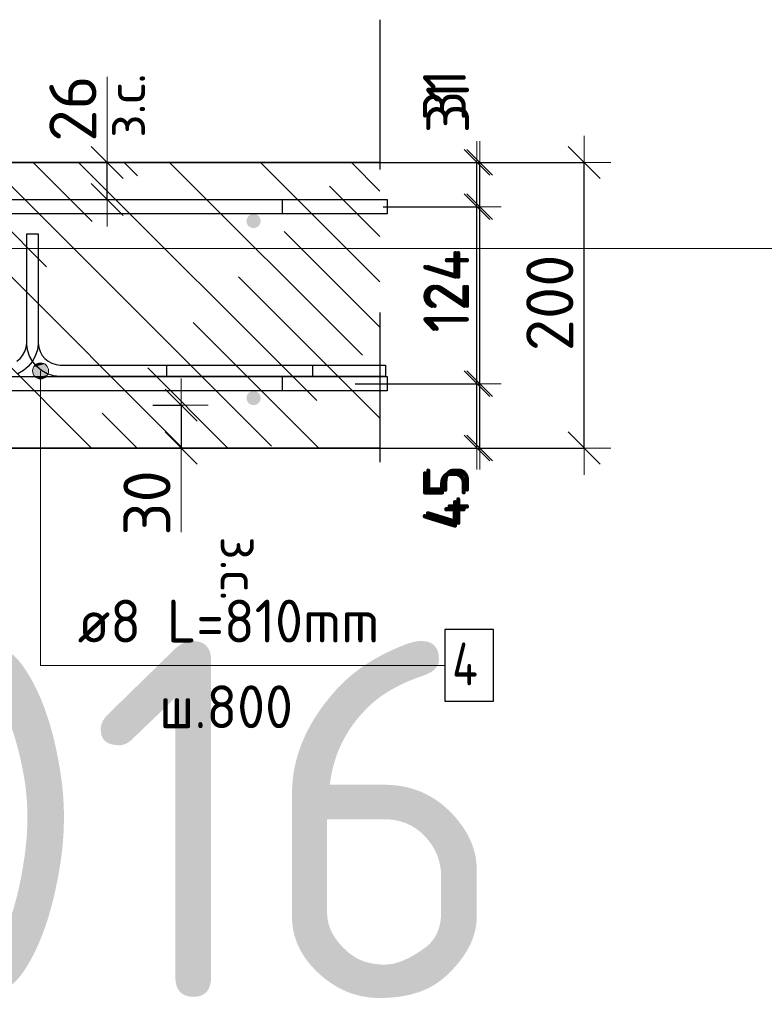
# Model space of a CAD drawing. Header units: metres. Extents: x -38 to 97, y -15 to 21.
# Tile 113 of 132: x 72.504 to 73.025, y 7.942 to 8.632. Entities that reach past the tile are written whole.
import ezdxf

# ---------------------------------------------------------------- set-up
doc = ezdxf.new("R2010")
doc.units = ezdxf.units.M
doc.header["$PDMODE"] = 65
doc.linetypes.add('______4', pattern=[0.135, 0.105, -0.03])
for name, color, linetype, lineweight in [('XR$3$Арм. стержнями верхней зоны', 180, 'Continuous', 35), ('XR$3$Арм. стержнями нижней зоны', 180, 'Continuous', 35), ('XR$3$Арм.стержн. Арматура края', 96, 'Continuous', 35), ('XR$3$Размерная линия (1)', 7, 'Continuous', 13), ('XR$3$Размерная линия_ общее', 7, 'Continuous', 13), ('XR$5$Арм. стержнями верхней зоны', 180, 'Continuous', 35), ('XR$5$Арм. стержнями нижней зоны', 180, 'Continuous', 35), ('XR$5$Арм.стержн. Арматура края', 96, 'Continuous', 35), ('XR$5$Размерная линия (1)', 7, 'Continuous', 13), ('XR$5$Размерная линия_ общее', 7, 'Continuous', 13)]:
    doc.layers.add(name, color=color, linetype=linetype, lineweight=lineweight)
doc.layers.add('XR$3$Арм.стержн. Фиксатор', color=7, linetype='Continuous', lineweight=35, true_color=0x501e0f)
doc.layers.add('XR$5$Арм.стержн. Фиксатор', color=7, linetype='Continuous', lineweight=35, true_color=0x501e0f)
doc.styles.add('ISOCPEUR', font='txt')
doc.dimstyles.new('DIMSTYLE_11', dxfattribs={"dimtxt": 0.033, "dimasz": 0.0375, "dimexe": 0, "dimexo": 0, "dimgap": 0.0165, "dimtad": 2, "dimdec": 0, "dimlfac": 1000, "dimrnd": 1, "dimzin": 12, "dimdsep": 46, "dimtxsty": 'ISOCPEUR', "dimblk1": 'ALL_ML_STRICH', "dimblk2": 'ALL_ML_STRICH', "dimsah": 1, "dimcen": 0, "dimclrd": 7, "dimclre": 256, "dimclrt": 7, "dimadec": 0, "dimazin": 0, "dimtfac": 1, "dimtdec": 0, "dimtix": 1, "dimtmove": 2, "dimatfit": 3, "dimfxl": 0, "dimtvp": 1.2, "dimtzin": 0, "dimlwd": 0, "dimlwe": -3, "dimarcsym": 0})
doc.dimstyles.new('DIMSTYLE_12', dxfattribs={"dimtxt": 0.03, "dimasz": 0.03, "dimexe": 0, "dimexo": 0, "dimgap": 0.015, "dimtad": 2, "dimdec": 0, "dimlfac": 1000, "dimrnd": 1, "dimzin": 12, "dimdsep": 46, "dimtxsty": 'ISOCPEUR', "dimblk1": 'ALL_ML_STRICH', "dimblk2": 'ALL_ML_STRICH', "dimsah": 1, "dimcen": 0, "dimclrd": 7, "dimclre": 256, "dimclrt": 7, "dimadec": 0, "dimazin": 0, "dimtfac": 1, "dimtdec": 0, "dimtix": 1, "dimtmove": 2, "dimatfit": 3, "dimfxl": 0, "dimtzin": 0, "dimlwd": 0, "dimlwe": -3, "dimarcsym": 0})
doc.dimstyles.new('DIMSTYLE_14', dxfattribs={"dimtxt": 0.03, "dimasz": 0.03, "dimexe": 0, "dimexo": 0, "dimgap": 0.015, "dimtad": 2, "dimdec": 0, "dimlfac": 1000, "dimrnd": 1, "dimzin": 12, "dimdsep": 46, "dimtxsty": 'ISOCPEUR', "dimblk1": 'ALL_ML_STRICH', "dimblk2": 'ALL_ML_STRICH', "dimsah": 1, "dimcen": 0, "dimclrd": 7, "dimclre": 256, "dimclrt": 7, "dimadec": 0, "dimazin": 0, "dimtfac": 1, "dimtdec": 0, "dimtix": 1, "dimtmove": 2, "dimatfit": 3, "dimfxl": 0, "dimtvp": 1.2, "dimtzin": 0, "dimlwd": 0, "dimlwe": -3, "dimarcsym": 0})
doc.dimstyles.new('DIMSTYLE_8', dxfattribs={"dimtxt": 0.033, "dimasz": 0.0375, "dimexe": 0, "dimexo": 0, "dimgap": 0.0165, "dimtad": 2, "dimdec": 0, "dimlfac": 1000, "dimrnd": 1, "dimzin": 12, "dimdsep": 46, "dimtxsty": 'ISOCPEUR', "dimblk1": 'ALL_ML_STRICH', "dimblk2": 'ALL_ML_STRICH', "dimsah": 1, "dimcen": 0, "dimclrd": 7, "dimclre": 256, "dimclrt": 7, "dimadec": 0, "dimazin": 0, "dimtfac": 1, "dimtdec": 0, "dimtix": 1, "dimtmove": 2, "dimatfit": 3, "dimfxl": 0, "dimtzin": 0, "dimlwd": 0, "dimlwe": -3, "dimarcsym": 0})
pattern_1 = [(135, (0, 0), (-0.031819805, -0.031819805), [0.4, -0.05, 0, -0.05]), (135, (-0.01591, -0.01591), (-0.031819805, -0.031819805), [0.8, -0.1, 0.1, -0.1])]

# ---------------------------------------------------------------- blocks, each defined once
blk = doc.blocks.new('ALL_ML_STRICH')
at = {"color": 0, "linetype": 'ByBlock', "lineweight": -2}
for p, q in [((0, -0.5), (0, 0.5)), ((-0.3, -0.3), (0.3, 0.3)), ((-1, 0), (0.5, 0))]:
    blk.add_line(p, q, dxfattribs=at)
blk = doc.blocks.new('*D137')
at = {"layer": 'DEFPOINTS', "color": 7, "linetype": 'Continuous', "lineweight": 13, "transparency": 33554687}
for p in [(72.7273, 8.53188), (72.7273, 8.33188), (72.89884, 8.33188)]:
    blk.add_point(p, dxfattribs=at)
at = {"layer": 'XR$3$Размерная линия_ общее', "color": 253, "linetype": 'Continuous', "lineweight": -2, "true_color": 0xa0a0a0, "transparency": 33554687}
for p, q in [((72.7473, 8.53188), (72.89884, 8.53188)), ((72.7473, 8.33188), (72.89884, 8.33188))]:
    blk.add_line(p, q, dxfattribs=at)
at = {"layer": 'XR$3$Размерная линия_ общее', "color": 7, "linetype": 'Continuous', "lineweight": -2, "transparency": 33554687}
blk.add_line((72.89884, 8.33188), (72.89884, 8.53188), dxfattribs=at)
at = {"layer": 'XR$3$Размерная линия_ общее', "color": 7, "linetype": 'Continuous', "lineweight": 13, "transparency": 33554687, "xscale": 0.0375, "yscale": 0.0375, "zscale": 0.0375}
for p, rotation in [((72.89884, 8.53188), 90), ((72.89884, 8.33188), 270)]:
    blk.add_blockref('ALL_ML_STRICH', p, dxfattribs=dict(at, rotation=rotation))
at = {"layer": 'XR$3$Размерная линия_ общее', "color": 7, "linetype": 'Continuous', "lineweight": 13, "transparency": 33554687, "insert": (72.87484, 8.43353), "char_height": 0.033, "width": 0.099, "attachment_point": 5, "rotation": 90, "style": 'ISOCPEUR'}
blk.add_mtext('\\A1;{200}', dxfattribs=at)
blk = doc.blocks.new('*D138')
at = {"layer": 'DEFPOINTS', "color": 7, "linetype": 'Continuous', "lineweight": 13, "transparency": 33554687}
for p in [(72.5769, 8.36188), (72.61689, 8.36188), (72.5769, 8.33188)]:
    blk.add_point(p, dxfattribs=at)
at = {"layer": 'XR$3$Размерная линия_ общее', "color": 253, "linetype": 'Continuous', "lineweight": -2, "true_color": 0xa0a0a0, "transparency": 33554687}
for p, q in [((72.5969, 8.36188), (72.61689, 8.36188)), ((72.5969, 8.33188), (72.61689, 8.33188))]:
    blk.add_line(p, q, dxfattribs=at)
at = {"layer": 'XR$3$Размерная линия_ общее', "color": 7, "linetype": 'Continuous', "lineweight": -2, "transparency": 33554687}
blk.add_line((72.61689, 8.36188), (72.61689, 8.33188), dxfattribs=at)
at = {"layer": 'XR$3$Размерная линия_ общее', "color": 7, "linetype": 'Continuous', "lineweight": 13, "transparency": 33554687, "xscale": 0.0375, "yscale": 0.0375, "zscale": 0.0375}
for p, rotation in [((72.61689, 8.36188), 90), ((72.61689, 8.33188), 270)]:
    blk.add_blockref('ALL_ML_STRICH', p, dxfattribs=dict(at, rotation=rotation))
at = {"layer": 'XR$3$Размерная линия_ общее', "color": 7, "linetype": 'Continuous', "lineweight": 13, "transparency": 33554687, "insert": (72.59289, 8.29345), "char_height": 0.033, "width": 0.066, "attachment_point": 5, "rotation": 90, "style": 'ISOCPEUR'}
blk.add_mtext('\\A1;{30}', dxfattribs=at)
at = {"layer": 'XR$3$Размерная линия_ общее', "color": 7, "linetype": 'Continuous', "lineweight": 13, "transparency": 33554687, "insert": (72.67143, 8.26997), "char_height": 0.027, "width": 0.00135, "attachment_point": 1, "rotation": 270, "line_spacing_factor": 0.60241, "style": 'ISOCPEUR'}
blk.add_mtext('з.с.', dxfattribs=at)
blk = doc.blocks.new('*D141')
at = {"layer": 'DEFPOINTS', "color": 7, "linetype": 'Continuous', "lineweight": 13, "transparency": 33554687}
for p in [(72.52503, 8.53188), (72.52503, 8.50588), (72.56502, 8.50588)]:
    blk.add_point(p, dxfattribs=at)
at = {"layer": 'XR$3$Размерная линия_ общее', "color": 253, "linetype": 'Continuous', "lineweight": -2, "true_color": 0xa0a0a0, "transparency": 33554687}
for p, q in [((72.54503, 8.53188), (72.56502, 8.53188)), ((72.54503, 8.50588), (72.56502, 8.50588))]:
    blk.add_line(p, q, dxfattribs=at)
at = {"layer": 'XR$3$Размерная линия_ общее', "color": 7, "linetype": 'Continuous', "lineweight": -2, "transparency": 33554687}
blk.add_line((72.56502, 8.50588), (72.56502, 8.53188), dxfattribs=at)
at = {"layer": 'XR$3$Размерная линия_ общее', "color": 7, "linetype": 'Continuous', "lineweight": 13, "transparency": 33554687, "xscale": 0.0375, "yscale": 0.0375, "zscale": 0.0375}
for p, rotation in [((72.56502, 8.53188), 90), ((72.56502, 8.50588), 270)]:
    blk.add_blockref('ALL_ML_STRICH', p, dxfattribs=dict(at, rotation=rotation))
at = {"layer": 'XR$3$Размерная линия_ общее', "color": 7, "linetype": 'Continuous', "lineweight": 13, "transparency": 33554687, "insert": (72.56456, 8.54924), "char_height": 0.027, "width": 0.00135, "attachment_point": 1, "rotation": 90, "line_spacing_factor": 0.60241, "style": 'ISOCPEUR'}
blk.add_mtext('з.с.', dxfattribs=at)
at = {"layer": 'XR$3$Размерная линия_ общее', "color": 7, "linetype": 'Continuous', "lineweight": 13, "transparency": 33554687, "insert": (72.54102, 8.5696), "char_height": 0.033, "width": 0.066, "attachment_point": 5, "rotation": 90, "style": 'ISOCPEUR'}
blk.add_mtext('\\A1;{26}', dxfattribs=at)
blk = doc.blocks.new('*D198')
at = {"layer": 'DEFPOINTS', "color": 7, "linetype": 'Continuous', "lineweight": 13, "transparency": 33554687}
for p in [(72.73118, 8.37688), (72.74403, 8.33188), (72.82384, 8.33188)]:
    blk.add_point(p, dxfattribs=at)
at = {"layer": 'XR$3$Размерная линия (1)', "color": 9, "linetype": 'Continuous', "lineweight": -2, "true_color": 0xc7c7c7, "transparency": 33554687}
for p, q in [((72.75118, 8.37688), (72.82384, 8.37688)), ((72.76403, 8.33188), (72.82384, 8.33188))]:
    blk.add_line(p, q, dxfattribs=at)
at = {"layer": 'XR$3$Размерная линия (1)', "color": 7, "linetype": 'Continuous', "lineweight": -2, "transparency": 33554687}
blk.add_line((72.82384, 8.33188), (72.82384, 8.37688), dxfattribs=at)
at = {"layer": 'XR$3$Размерная линия (1)', "color": 7, "linetype": 'Continuous', "lineweight": 13, "transparency": 33554687, "xscale": 0.03, "yscale": 0.03, "zscale": 0.03}
for p, rotation in [((72.82384, 8.37688), 90), ((72.82384, 8.33188), 270)]:
    blk.add_blockref('ALL_ML_STRICH', p, dxfattribs=dict(at, rotation=rotation))
at = {"layer": 'XR$3$Размерная линия (1)', "color": 7, "linetype": 'Continuous', "lineweight": 13, "transparency": 33554687, "insert": (72.80098, 8.29614), "char_height": 0.03, "width": 0.06, "attachment_point": 5, "rotation": 90, "style": 'ISOCPEUR'}
blk.add_mtext('\\A1;{45}', dxfattribs=at)
blk = doc.blocks.new('*D199')
at = {"layer": 'DEFPOINTS', "color": 7, "linetype": 'Continuous', "lineweight": 13, "transparency": 33554687}
for p in [(72.73821, 8.50088), (72.73118, 8.37688), (72.82384, 8.37688)]:
    blk.add_point(p, dxfattribs=at)
at = {"layer": 'XR$3$Размерная линия (1)', "color": 9, "linetype": 'Continuous', "lineweight": -2, "true_color": 0xc7c7c7, "transparency": 33554687}
for p, q in [((72.75821, 8.50088), (72.82384, 8.50088)), ((72.75118, 8.37688), (72.82384, 8.37688))]:
    blk.add_line(p, q, dxfattribs=at)
at = {"layer": 'XR$3$Размерная линия (1)', "color": 7, "linetype": 'Continuous', "lineweight": -2, "transparency": 33554687}
blk.add_line((72.82384, 8.37688), (72.82384, 8.50088), dxfattribs=at)
at = {"layer": 'XR$3$Размерная линия (1)', "color": 7, "linetype": 'Continuous', "lineweight": 13, "transparency": 33554687, "xscale": 0.03, "yscale": 0.03, "zscale": 0.03}
for p, rotation in [((72.82384, 8.50088), 90), ((72.82384, 8.37688), 270)]:
    blk.add_blockref('ALL_ML_STRICH', p, dxfattribs=dict(at, rotation=rotation))
at = {"layer": 'XR$3$Размерная линия (1)', "color": 7, "linetype": 'Continuous', "lineweight": 13, "transparency": 33554687, "insert": (72.80134, 8.44188), "char_height": 0.03, "width": 0.09, "attachment_point": 5, "rotation": 90, "style": 'ISOCPEUR'}
blk.add_mtext('\\A1;{124}', dxfattribs=at)
blk = doc.blocks.new('*D200')
at = {"layer": 'DEFPOINTS', "color": 7, "linetype": 'Continuous', "lineweight": 13, "transparency": 33554687}
for p in [(72.72034, 8.53188), (72.73821, 8.50088), (72.82384, 8.50088)]:
    blk.add_point(p, dxfattribs=at)
at = {"layer": 'XR$3$Размерная линия (1)', "color": 9, "linetype": 'Continuous', "lineweight": -2, "true_color": 0xc7c7c7, "transparency": 33554687}
for p, q in [((72.74034, 8.53188), (72.82384, 8.53188)), ((72.75821, 8.50088), (72.82384, 8.50088))]:
    blk.add_line(p, q, dxfattribs=at)
at = {"layer": 'XR$3$Размерная линия (1)', "color": 7, "linetype": 'Continuous', "lineweight": -2, "transparency": 33554687}
blk.add_line((72.82384, 8.50088), (72.82384, 8.53188), dxfattribs=at)
at = {"layer": 'XR$3$Размерная линия (1)', "color": 7, "linetype": 'Continuous', "lineweight": 13, "transparency": 33554687, "xscale": 0.03, "yscale": 0.03, "zscale": 0.03}
for p, rotation in [((72.82384, 8.53188), 90), ((72.82384, 8.50088), 270)]:
    blk.add_blockref('ALL_ML_STRICH', p, dxfattribs=dict(at, rotation=rotation))
at = {"layer": 'XR$3$Размерная линия (1)', "color": 7, "linetype": 'Continuous', "lineweight": 13, "transparency": 33554687, "insert": (72.8011, 8.57917), "char_height": 0.03, "width": 0.06, "attachment_point": 5, "rotation": 90, "style": 'ISOCPEUR'}
blk.add_mtext('\\A1;{31}', dxfattribs=at)
blk = doc.blocks.new('*D739')
at = {"layer": 'DEFPOINTS', "color": 7, "linetype": 'Continuous', "lineweight": 13, "transparency": 33554687}
for p in [(72.7273, 8.53188), (72.7273, 8.33188), (72.89884, 8.33188)]:
    blk.add_point(p, dxfattribs=at)
at = {"layer": 'XR$5$Размерная линия_ общее', "color": 253, "linetype": 'Continuous', "lineweight": -2, "true_color": 0xa0a0a0, "transparency": 33554687}
for p, q in [((72.7473, 8.53188), (72.89884, 8.53188)), ((72.7473, 8.33188), (72.89884, 8.33188))]:
    blk.add_line(p, q, dxfattribs=at)
at = {"layer": 'XR$5$Размерная линия_ общее', "color": 7, "linetype": 'Continuous', "lineweight": -2, "transparency": 33554687}
blk.add_line((72.89884, 8.33188), (72.89884, 8.53188), dxfattribs=at)
at = {"layer": 'XR$5$Размерная линия_ общее', "color": 7, "linetype": 'Continuous', "lineweight": 13, "transparency": 33554687, "xscale": 0.0375, "yscale": 0.0375, "zscale": 0.0375}
for p, rotation in [((72.89884, 8.53188), 90), ((72.89884, 8.33188), 270)]:
    blk.add_blockref('ALL_ML_STRICH', p, dxfattribs=dict(at, rotation=rotation))
at = {"layer": 'XR$5$Размерная линия_ общее', "color": 7, "linetype": 'Continuous', "lineweight": 13, "transparency": 33554687, "insert": (72.87484, 8.43353), "char_height": 0.033, "width": 0.099, "attachment_point": 5, "rotation": 90, "style": 'ISOCPEUR'}
blk.add_mtext('\\A1;{200}', dxfattribs=at)
blk = doc.blocks.new('*D740')
at = {"layer": 'DEFPOINTS', "color": 7, "linetype": 'Continuous', "lineweight": 13, "transparency": 33554687}
for p in [(72.5769, 8.36188), (72.61689, 8.36188), (72.5769, 8.33188)]:
    blk.add_point(p, dxfattribs=at)
at = {"layer": 'XR$5$Размерная линия_ общее', "color": 253, "linetype": 'Continuous', "lineweight": -2, "true_color": 0xa0a0a0, "transparency": 33554687}
for p, q in [((72.5969, 8.36188), (72.61689, 8.36188)), ((72.5969, 8.33188), (72.61689, 8.33188))]:
    blk.add_line(p, q, dxfattribs=at)
at = {"layer": 'XR$5$Размерная линия_ общее', "color": 7, "linetype": 'Continuous', "lineweight": -2, "transparency": 33554687}
blk.add_line((72.61689, 8.36188), (72.61689, 8.33188), dxfattribs=at)
at = {"layer": 'XR$5$Размерная линия_ общее', "color": 7, "linetype": 'Continuous', "lineweight": 13, "transparency": 33554687, "xscale": 0.0375, "yscale": 0.0375, "zscale": 0.0375}
for p, rotation in [((72.61689, 8.36188), 90), ((72.61689, 8.33188), 270)]:
    blk.add_blockref('ALL_ML_STRICH', p, dxfattribs=dict(at, rotation=rotation))
at = {"layer": 'XR$5$Размерная линия_ общее', "color": 7, "linetype": 'Continuous', "lineweight": 13, "transparency": 33554687, "insert": (72.59289, 8.29345), "char_height": 0.033, "width": 0.066, "attachment_point": 5, "rotation": 90, "style": 'ISOCPEUR'}
blk.add_mtext('\\A1;{30}', dxfattribs=at)
at = {"layer": 'XR$5$Размерная линия_ общее', "color": 7, "linetype": 'Continuous', "lineweight": 13, "transparency": 33554687, "insert": (72.67143, 8.26997), "char_height": 0.027, "width": 0.00135, "attachment_point": 1, "rotation": 270, "line_spacing_factor": 0.60241, "style": 'ISOCPEUR'}
blk.add_mtext('з.с.', dxfattribs=at)
blk = doc.blocks.new('*D743')
at = {"layer": 'DEFPOINTS', "color": 7, "linetype": 'Continuous', "lineweight": 13, "transparency": 33554687}
for p in [(72.52503, 8.53188), (72.52503, 8.50588), (72.56502, 8.50588)]:
    blk.add_point(p, dxfattribs=at)
at = {"layer": 'XR$5$Размерная линия_ общее', "color": 253, "linetype": 'Continuous', "lineweight": -2, "true_color": 0xa0a0a0, "transparency": 33554687}
for p, q in [((72.54503, 8.53188), (72.56502, 8.53188)), ((72.54503, 8.50588), (72.56502, 8.50588))]:
    blk.add_line(p, q, dxfattribs=at)
at = {"layer": 'XR$5$Размерная линия_ общее', "color": 7, "linetype": 'Continuous', "lineweight": -2, "transparency": 33554687}
blk.add_line((72.56502, 8.50588), (72.56502, 8.53188), dxfattribs=at)
at = {"layer": 'XR$5$Размерная линия_ общее', "color": 7, "linetype": 'Continuous', "lineweight": 13, "transparency": 33554687, "xscale": 0.0375, "yscale": 0.0375, "zscale": 0.0375}
for p, rotation in [((72.56502, 8.53188), 90), ((72.56502, 8.50588), 270)]:
    blk.add_blockref('ALL_ML_STRICH', p, dxfattribs=dict(at, rotation=rotation))
at = {"layer": 'XR$5$Размерная линия_ общее', "color": 7, "linetype": 'Continuous', "lineweight": 13, "transparency": 33554687, "insert": (72.56456, 8.54924), "char_height": 0.027, "width": 0.00135, "attachment_point": 1, "rotation": 90, "line_spacing_factor": 0.60241, "style": 'ISOCPEUR'}
blk.add_mtext('з.с.', dxfattribs=at)
at = {"layer": 'XR$5$Размерная линия_ общее', "color": 7, "linetype": 'Continuous', "lineweight": 13, "transparency": 33554687, "insert": (72.54102, 8.5696), "char_height": 0.033, "width": 0.066, "attachment_point": 5, "rotation": 90, "style": 'ISOCPEUR'}
blk.add_mtext('\\A1;{26}', dxfattribs=at)
blk = doc.blocks.new('*D813')
at = {"layer": 'DEFPOINTS', "color": 7, "linetype": 'Continuous', "lineweight": 13, "transparency": 33554687}
for p in [(72.71852, 8.37688), (72.73137, 8.33188), (72.82582, 8.33188)]:
    blk.add_point(p, dxfattribs=at)
at = {"layer": 'XR$5$Размерная линия (1)', "color": 9, "linetype": 'Continuous', "lineweight": -2, "true_color": 0xc7c7c7, "transparency": 33554687}
for p, q in [((72.73852, 8.37688), (72.82582, 8.37688)), ((72.75137, 8.33188), (72.82582, 8.33188))]:
    blk.add_line(p, q, dxfattribs=at)
at = {"layer": 'XR$5$Размерная линия (1)', "color": 7, "linetype": 'Continuous', "lineweight": -2, "transparency": 33554687}
blk.add_line((72.82582, 8.33188), (72.82582, 8.37688), dxfattribs=at)
at = {"layer": 'XR$5$Размерная линия (1)', "color": 7, "linetype": 'Continuous', "lineweight": 13, "transparency": 33554687, "xscale": 0.03, "yscale": 0.03, "zscale": 0.03}
for p, rotation in [((72.82582, 8.37688), 90), ((72.82582, 8.33188), 270)]:
    blk.add_blockref('ALL_ML_STRICH', p, dxfattribs=dict(at, rotation=rotation))
at = {"layer": 'XR$5$Размерная линия (1)', "color": 7, "linetype": 'Continuous', "lineweight": 13, "transparency": 33554687, "insert": (72.80331, 8.29812), "char_height": 0.03, "width": 0.06, "attachment_point": 5, "rotation": 90, "style": 'ISOCPEUR'}
blk.add_mtext('\\A1;{45}', dxfattribs=at)
blk = doc.blocks.new('*D814')
at = {"layer": 'DEFPOINTS', "color": 7, "linetype": 'Continuous', "lineweight": 13, "transparency": 33554687}
for p in [(72.75868, 8.50088), (72.71852, 8.37688), (72.82582, 8.37688)]:
    blk.add_point(p, dxfattribs=at)
at = {"layer": 'XR$5$Размерная линия (1)', "color": 9, "linetype": 'Continuous', "lineweight": -2, "true_color": 0xc7c7c7, "transparency": 33554687}
for p, q in [((72.77868, 8.50088), (72.82582, 8.50088)), ((72.73852, 8.37688), (72.82582, 8.37688))]:
    blk.add_line(p, q, dxfattribs=at)
at = {"layer": 'XR$5$Размерная линия (1)', "color": 7, "linetype": 'Continuous', "lineweight": -2, "transparency": 33554687}
blk.add_line((72.82582, 8.37688), (72.82582, 8.50088), dxfattribs=at)
at = {"layer": 'XR$5$Размерная линия (1)', "color": 7, "linetype": 'Continuous', "lineweight": 13, "transparency": 33554687, "xscale": 0.03, "yscale": 0.03, "zscale": 0.03}
for p, rotation in [((72.82582, 8.50088), 90), ((72.82582, 8.37688), 270)]:
    blk.add_blockref('ALL_ML_STRICH', p, dxfattribs=dict(at, rotation=rotation))
at = {"layer": 'XR$5$Размерная линия (1)', "color": 7, "linetype": 'Continuous', "lineweight": 13, "transparency": 33554687, "insert": (72.80332, 8.44188), "char_height": 0.03, "width": 0.09, "attachment_point": 5, "rotation": 90, "style": 'ISOCPEUR'}
blk.add_mtext('\\A1;{124}', dxfattribs=at)
blk = doc.blocks.new('*D815')
at = {"layer": 'DEFPOINTS', "color": 7, "linetype": 'Continuous', "lineweight": 13, "transparency": 33554687}
for p in [(72.70768, 8.53188), (72.75868, 8.50088), (72.82582, 8.50088)]:
    blk.add_point(p, dxfattribs=at)
at = {"layer": 'XR$5$Размерная линия (1)', "color": 9, "linetype": 'Continuous', "lineweight": -2, "true_color": 0xc7c7c7, "transparency": 33554687}
for p, q in [((72.72768, 8.53188), (72.82582, 8.53188)), ((72.77868, 8.50088), (72.82582, 8.50088))]:
    blk.add_line(p, q, dxfattribs=at)
at = {"layer": 'XR$5$Размерная линия (1)', "color": 7, "linetype": 'Continuous', "lineweight": -2, "transparency": 33554687}
blk.add_line((72.82582, 8.50088), (72.82582, 8.53188), dxfattribs=at)
at = {"layer": 'XR$5$Размерная линия (1)', "color": 7, "linetype": 'Continuous', "lineweight": 13, "transparency": 33554687, "xscale": 0.03, "yscale": 0.03, "zscale": 0.03}
for p, rotation in [((72.82582, 8.53188), 90), ((72.82582, 8.50088), 270)]:
    blk.add_blockref('ALL_ML_STRICH', p, dxfattribs=dict(at, rotation=rotation))
at = {"layer": 'XR$5$Размерная линия (1)', "color": 7, "linetype": 'Continuous', "lineweight": 13, "transparency": 33554687, "insert": (72.80341, 8.57046), "char_height": 0.03, "width": 0.06, "attachment_point": 5, "rotation": 90, "style": 'ISOCPEUR'}
blk.add_mtext('\\A1;{31}', dxfattribs=at)

msp = doc.modelspace()

# ---------------------------------------------------------------- hatches: boundary and pattern name
at = {"linetype": 'Continuous', "lineweight": 13, "transparency": 33554687}
h = msp.add_hatch(dxfattribs=at)
h.set_pattern_fill('__________540', scale=0.015, style=0, pattern_type=2)
h.set_pattern_definition(pattern_1)
h.paths.add_polyline_path([(72.1675, 8.53188), (72.1675, 8.33188), (72.75595, 8.33188), (72.75595, 8.53188)], flags=0)
h = msp.add_hatch(dxfattribs=at)
h.set_pattern_fill('__________540', scale=0.015, style=0, pattern_type=2)
h.set_pattern_definition(pattern_1)
h.paths.add_polyline_path([(72.1675, 8.53188), (72.1675, 8.33188), (72.75595, 8.33188), (72.75595, 8.53188)], flags=0)
at = {"layer": 'XR$3$Арм. стержнями верхней зоны', "linetype": 'Continuous', "lineweight": 50, "transparency": 33554687}
msp.add_hatch(color=4, dxfattribs=at).paths.add_polyline_path([(72.67251, 8.49088), (72.67212, 8.49279), (72.67104, 8.49441), (72.66942, 8.4955), (72.66751, 8.49588), (72.66559, 8.4955), (72.66397, 8.49441), (72.66289, 8.49279), (72.66251, 8.49088), (72.66289, 8.48896), (72.66397, 8.48734), (72.66559, 8.48626), (72.66751, 8.48588), (72.66942, 8.48626), (72.67104, 8.48734), (72.67212, 8.48896)])
at = {"layer": 'XR$3$Арм. стержнями нижней зоны', "linetype": 'Continuous', "lineweight": 50, "transparency": 33554687}
msp.add_hatch(color=4, dxfattribs=at).paths.add_polyline_path([(72.67251, 8.36688), (72.67212, 8.36879), (72.67104, 8.37041), (72.66942, 8.3715), (72.66751, 8.37188), (72.66559, 8.3715), (72.66397, 8.37041), (72.66289, 8.36879), (72.66251, 8.36688), (72.66289, 8.36496), (72.66397, 8.36334), (72.66559, 8.36226), (72.66751, 8.36188), (72.66942, 8.36226), (72.67104, 8.36334), (72.67212, 8.36496)])
at = {"layer": 'XR$3$Арм.стержн. Фиксатор', "linetype": 'Continuous', "lineweight": 13, "transparency": 33554687}
for points in [[(72.51278, 8.38588), (72.52403, 8.38588), (72.52325, 8.38869)], [(72.51278, 8.38588), (72.52325, 8.38869), (72.51357, 8.38869)], [(72.51357, 8.38306), (72.52403, 8.38588), (72.51278, 8.38588)], [(72.51357, 8.38869), (72.52325, 8.38869), (72.52122, 8.39071)], [(72.51357, 8.38869), (72.52122, 8.39071), (72.5156, 8.39071)], [(72.51357, 8.38306), (72.52325, 8.38306), (72.52403, 8.38588)], [(72.5156, 8.39071), (72.52122, 8.39071), (72.51841, 8.3915)], [(72.5156, 8.38104), (72.52325, 8.38306), (72.51357, 8.38306)], [(72.5156, 8.38104), (72.52122, 8.38104), (72.52325, 8.38306)], [(72.52122, 8.38104), (72.5156, 8.38104), (72.51841, 8.38025)]]:
    msp.add_hatch(color=7, dxfattribs=at).paths.add_polyline_path(points)
at = {"layer": 'XR$5$Арм. стержнями верхней зоны', "linetype": 'Continuous', "lineweight": 50, "transparency": 33554687}
msp.add_hatch(color=4, dxfattribs=at).paths.add_polyline_path([(72.67251, 8.49088), (72.67212, 8.49279), (72.67104, 8.49441), (72.66942, 8.4955), (72.66751, 8.49588), (72.66559, 8.4955), (72.66397, 8.49441), (72.66289, 8.49279), (72.66251, 8.49088), (72.66289, 8.48896), (72.66397, 8.48734), (72.66559, 8.48626), (72.66751, 8.48588), (72.66942, 8.48626), (72.67104, 8.48734), (72.67212, 8.48896)])
at = {"layer": 'XR$5$Арм. стержнями нижней зоны', "linetype": 'Continuous', "lineweight": 50, "transparency": 33554687}
msp.add_hatch(color=4, dxfattribs=at).paths.add_polyline_path([(72.67251, 8.36688), (72.67212, 8.36879), (72.67104, 8.37041), (72.66942, 8.3715), (72.66751, 8.37188), (72.66559, 8.3715), (72.66397, 8.37041), (72.66289, 8.36879), (72.66251, 8.36688), (72.66289, 8.36496), (72.66397, 8.36334), (72.66559, 8.36226), (72.66751, 8.36188), (72.66942, 8.36226), (72.67104, 8.36334), (72.67212, 8.36496)])
at = {"layer": 'XR$5$Арм.стержн. Фиксатор', "linetype": 'Continuous', "lineweight": 13, "transparency": 33554687}
for points in [[(72.51278, 8.38588), (72.52403, 8.38588), (72.52325, 8.38869)], [(72.51278, 8.38588), (72.52325, 8.38869), (72.51357, 8.38869)], [(72.51357, 8.38306), (72.52403, 8.38588), (72.51278, 8.38588)], [(72.51357, 8.38869), (72.52325, 8.38869), (72.52122, 8.39071)], [(72.51357, 8.38869), (72.52122, 8.39071), (72.5156, 8.39071)], [(72.51357, 8.38306), (72.52325, 8.38306), (72.52403, 8.38588)], [(72.5156, 8.39071), (72.52122, 8.39071), (72.51841, 8.3915)], [(72.5156, 8.38104), (72.52325, 8.38306), (72.51357, 8.38306)], [(72.5156, 8.38104), (72.52122, 8.38104), (72.52325, 8.38306)], [(72.52122, 8.38104), (72.5156, 8.38104), (72.51841, 8.38025)]]:
    msp.add_hatch(color=7, dxfattribs=at).paths.add_polyline_path(points)

# ---------------------------------------------------------------- linework, layer by layer
at = {"color": 7, "linetype": '______4', "lineweight": 25, "transparency": 33554687}
msp.add_line((72.75595, 8.63188), (72.75595, 8.23188), dxfattribs=at)
msp.add_line((72.75595, 8.63188), (72.75595, 8.23188), dxfattribs=at)
at = {"color": 7, "linetype": 'Continuous', "lineweight": 13, "transparency": 33554687}
for p, q in [((72.56502, 8.53188), (72.56502, 8.59188)), ((72.56502, 8.53188), (72.56502, 8.59188)), ((86.41979, 8.47171), (67.91979, 8.47171)), ((72.61689, 8.33188), (72.61689, 8.27288)), ((72.61689, 8.33188), (72.61689, 8.27288))]:
    msp.add_line(p, q, dxfattribs=at)
at = {"color": 7, "linetype": 'Continuous', "lineweight": 35, "transparency": 33554687}
for p, q in [((72.75595, 8.53188), (72.1675, 8.53188)), ((72.75595, 8.53188), (72.1675, 8.53188)), ((72.1675, 8.33188), (72.75595, 8.33188)), ((72.1675, 8.33188), (72.75595, 8.33188))]:
    msp.add_line(p, q, dxfattribs=at)
at = {"layer": 'XR$3$Арм. стержнями верхней зоны', "color": 4, "linetype": 'Continuous', "lineweight": 25, "transparency": 33554687}
for points in [[(72.76095, 8.49588), (72.1875, 8.49588), (72.1875, 8.50588), (72.76095, 8.50588), (72.76095, 8.49588)], [(72.76095, 8.49588), (72.44251, 8.49588), (72.44251, 8.50588), (72.76095, 8.50588), (72.76095, 8.49588)]]:
    msp.add_lwpolyline(points, dxfattribs=at)
at = {"layer": 'XR$3$Арм. стержнями нижней зоны', "color": 4, "linetype": 'Continuous', "lineweight": 25, "transparency": 33554687}
for points in [[(72.76095, 8.37188), (72.1875, 8.37188), (72.1875, 8.38188), (72.76095, 8.38188), (72.76095, 8.37188)], [(72.76095, 8.37188), (72.44251, 8.37188), (72.44251, 8.38188), (72.76095, 8.38188), (72.76095, 8.37188)]]:
    msp.add_lwpolyline(points, dxfattribs=at)
at = {"layer": 'XR$3$Арм.стержн. Арматура края', "color": 4, "linetype": 'Continuous', "lineweight": 25, "transparency": 33554687}
for points in [[(72.21607, 8.50588), (72.6875, 8.50588), (72.6875, 8.49588), (72.21676, 8.49588)], [(72.21676, 8.38188), (72.6875, 8.38188), (72.6875, 8.37188)], [(72.6875, 8.37188), (72.21607, 8.37188)]]:
    msp.add_lwpolyline(points, dxfattribs=at)
at = {"layer": 'XR$3$Арм.стержн. Фиксатор', "color": 7, "linetype": 'Continuous', "lineweight": 13, "transparency": 33554687}
for p, q in [((72.51278, 8.38588), (72.51278, 8.38588)), ((72.51841, 8.3915), (72.51841, 8.3915)), ((72.51841, 8.17967), (72.51841, 8.38588)), ((72.52403, 8.38588), (72.52403, 8.38588)), ((72.51841, 8.38025), (72.51841, 8.38025)), ((72.51841, 8.17967), (72.80141, 8.17967))]:
    msp.add_line(p, q, dxfattribs=at)
at = {"layer": 'XR$3$Арм.стержн. Фиксатор', "color": 40, "linetype": 'Continuous', "lineweight": 25, "transparency": 33554687}
for points in [[(72.50187, 8.39275), (72.50405, 8.39457), (72.50588, 8.39676), (72.50738, 8.39944), (72.50835, 8.40237), (72.50875, 8.40528), (72.50875, 8.48188), (72.51675, 8.48188), (72.51675, 8.40528), (72.51716, 8.40237), (72.51812, 8.39944), (72.51963, 8.39676), (72.52145, 8.39457), (72.52363, 8.39275), (72.52632, 8.39125), (72.52925, 8.39028), (72.53216, 8.38988), (72.70875, 8.38988), (72.70875, 8.38188)], [(72.70875, 8.38188), (72.5316, 8.38188), (72.52743, 8.38246), (72.52308, 8.38389), (72.51907, 8.38614), (72.51577, 8.3889), (72.51301, 8.3922), (72.51077, 8.3962), (72.50933, 8.40056), (72.50875, 8.40473), (72.50875, 8.48188), (72.51675, 8.48188), (72.51675, 8.40473), (72.51617, 8.40056), (72.51474, 8.3962), (72.51249, 8.3922), (72.50973, 8.3889), (72.50643, 8.38614), (72.50242, 8.38389)], [(72.75995, 8.38188), (72.60675, 8.38188), (72.60675, 8.38988), (72.75995, 8.38988), (72.75995, 8.38188)]]:
    msp.add_lwpolyline(points, dxfattribs=at)
at = {"layer": 'XR$3$Арм.стержн. Фиксатор', "color": 7, "linetype": 'Continuous', "lineweight": 25, "transparency": 33554687}
msp.add_lwpolyline([(72.80141, 8.15467), (72.83541, 8.15467), (72.83541, 8.20467), (72.80141, 8.20467), (72.80141, 8.15467)], dxfattribs=at)
at = {"layer": 'XR$3$Арм.стержн. Фиксатор', "color": 7, "linetype": 'Continuous', "lineweight": 13, "transparency": 33554687}
msp.add_circle((72.51841, 8.38588), 0.00563, dxfattribs=at)
at = {"layer": 'XR$5$Арм. стержнями верхней зоны', "color": 4, "linetype": 'Continuous', "lineweight": 25, "transparency": 33554687}
for points in [[(72.76095, 8.49588), (72.1875, 8.49588), (72.1875, 8.50588), (72.76095, 8.50588), (72.76095, 8.49588)], [(72.76095, 8.49588), (72.44251, 8.49588), (72.44251, 8.50588), (72.76095, 8.50588), (72.76095, 8.49588)]]:
    msp.add_lwpolyline(points, dxfattribs=at)
at = {"layer": 'XR$5$Арм. стержнями нижней зоны', "color": 4, "linetype": 'Continuous', "lineweight": 25, "transparency": 33554687}
for points in [[(72.76095, 8.37188), (72.1875, 8.37188), (72.1875, 8.38188), (72.76095, 8.38188), (72.76095, 8.37188)], [(72.76095, 8.37188), (72.44251, 8.37188), (72.44251, 8.38188), (72.76095, 8.38188), (72.76095, 8.37188)]]:
    msp.add_lwpolyline(points, dxfattribs=at)
at = {"layer": 'XR$5$Арм.стержн. Арматура края', "color": 4, "linetype": 'Continuous', "lineweight": 25, "transparency": 33554687}
for points in [[(72.21607, 8.50588), (72.6875, 8.50588), (72.6875, 8.49588), (72.21676, 8.49588)], [(72.21676, 8.38188), (72.6875, 8.38188), (72.6875, 8.37188)], [(72.6875, 8.37188), (72.21607, 8.37188)]]:
    msp.add_lwpolyline(points, dxfattribs=at)
at = {"layer": 'XR$5$Арм.стержн. Фиксатор', "color": 7, "linetype": 'Continuous', "lineweight": 13, "transparency": 33554687}
for p, q in [((72.51278, 8.38588), (72.51278, 8.38588)), ((72.51841, 8.3915), (72.51841, 8.3915)), ((72.51841, 8.17967), (72.51841, 8.38588)), ((72.52403, 8.38588), (72.52403, 8.38588)), ((72.51841, 8.38025), (72.51841, 8.38025)), ((72.51841, 8.17967), (72.80141, 8.17967))]:
    msp.add_line(p, q, dxfattribs=at)
at = {"layer": 'XR$5$Арм.стержн. Фиксатор', "color": 40, "linetype": 'Continuous', "lineweight": 25, "transparency": 33554687}
for points in [[(72.50187, 8.39275), (72.50405, 8.39457), (72.50588, 8.39676), (72.50738, 8.39944), (72.50835, 8.40237), (72.50875, 8.40528), (72.50875, 8.48188), (72.51675, 8.48188), (72.51675, 8.40528), (72.51716, 8.40237), (72.51812, 8.39944), (72.51963, 8.39676), (72.52145, 8.39457), (72.52363, 8.39275), (72.52632, 8.39125), (72.52925, 8.39028), (72.53216, 8.38988), (72.70875, 8.38988), (72.70875, 8.38188)], [(72.70875, 8.38188), (72.5316, 8.38188), (72.52743, 8.38246), (72.52308, 8.38389), (72.51907, 8.38614), (72.51577, 8.3889), (72.51301, 8.3922), (72.51077, 8.3962), (72.50933, 8.40056), (72.50875, 8.40473), (72.50875, 8.48188), (72.51675, 8.48188), (72.51675, 8.40473), (72.51617, 8.40056), (72.51474, 8.3962), (72.51249, 8.3922), (72.50973, 8.3889), (72.50643, 8.38614), (72.50242, 8.38389)], [(72.75995, 8.38188), (72.60675, 8.38188), (72.60675, 8.38988), (72.75995, 8.38988), (72.75995, 8.38188)]]:
    msp.add_lwpolyline(points, dxfattribs=at)
at = {"layer": 'XR$5$Арм.стержн. Фиксатор', "color": 7, "linetype": 'Continuous', "lineweight": 25, "transparency": 33554687}
msp.add_lwpolyline([(72.80141, 8.15467), (72.83541, 8.15467), (72.83541, 8.20467), (72.80141, 8.20467), (72.80141, 8.15467)], dxfattribs=at)
at = {"layer": 'XR$5$Арм.стержн. Фиксатор', "color": 7, "linetype": 'Continuous', "lineweight": 13, "transparency": 33554687}
msp.add_circle((72.51841, 8.38588), 0.00563, dxfattribs=at)

# ---------------------------------------------------------------- texts
at = {"color": 7, "linetype": 'Continuous', "lineweight": 35, "transparency": 33554687, "insert": (70.35063, 7.94671), "char_height": 0.25, "width": 2.7437149, "attachment_point": 7, "style": 'ISOCPEUR'}
msp.add_mtext('\\W0.96;ГОСТ 34028-2016', dxfattribs=at)
at = {"layer": 'XR$3$Арм.стержн. Фиксатор', "color": 7, "linetype": 'Continuous', "lineweight": 25, "transparency": 33554687, "char_height": 0.03, "attachment_point": 7, "style": 'ISOCPEUR'}
for s, insert, width in [('\\W0.95;ø8 L=810mm ', (72.54441, 8.19567), 0.2511827), ('\\W0.80;4', (72.80641, 8.16567), 0.0359832), ('\\W0.95;ш.800 ', (72.60141, 8.13567), 0.1311995)]:
    msp.add_mtext(s, dxfattribs=dict(at, insert=insert, width=width))
at = {"layer": 'XR$5$Арм.стержн. Фиксатор', "color": 7, "linetype": 'Continuous', "lineweight": 25, "transparency": 33554687, "char_height": 0.03, "attachment_point": 7, "style": 'ISOCPEUR'}
for s, insert, width in [('\\W0.95;ø8 L=810mm ', (72.54441, 8.19567), 0.2511827), ('\\W0.80;4', (72.80641, 8.16567), 0.0359832), ('\\W0.95;ш.800 ', (72.60141, 8.13567), 0.1311995)]:
    msp.add_mtext(s, dxfattribs=dict(at, insert=insert, width=width))

# ---------------------------------------------------------------- dimensions: what is measured, and where the dimension line sits
at = {"layer": 'XR$3$Размерная линия (1)', "color": 7, "linetype": 'Continuous', "lineweight": 13, "transparency": 33554687}
for base, p1, p2, dimstyle, picture, middle in [((72.82384, 8.53188), (72.75821, 8.50088), (72.74034, 8.53188), 'DIMSTYLE_14', '*D200', (72.8011, 8.57917)), ((72.82384, 8.50088), (72.75118, 8.37688), (72.75821, 8.50088), 'DIMSTYLE_12', '*D199', (72.80134, 8.44188)), ((72.82384, 8.37688), (72.76403, 8.33188), (72.75118, 8.37688), 'DIMSTYLE_14', '*D198', (72.80098, 8.29614))]:
    dim = msp.add_linear_dim(base=base, p1=p1, p2=p2, angle=90, dimstyle=dimstyle, override={"dimpost": '<>', "dimclrd": 7, "dimclre": 9, "dimclrt": 7, "dimlwd": 0, "dimlwe": 65533}, dxfattribs=at)
    dim.commit()
    dim.dimension.update_dxf_attribs({"geometry": picture, "text_midpoint": middle, "dimtype": 160})
at = {"layer": 'XR$3$Размерная линия_ общее', "color": 7, "linetype": 'Continuous', "lineweight": 13, "transparency": 33554687}
for base, p1, p2, angle, picture, middle in [((72.56502, 8.53188), (72.54503, 8.50588), (72.54503, 8.53188), 90, '*D141', (72.54102, 8.5696)), ((72.61689, 8.33188), (72.5969, 8.36188), (72.5969, 8.33188), 270, '*D138', (72.59289, 8.29345))]:
    dim = msp.add_linear_dim(base=base, p1=p1, p2=p2, angle=angle, text='<>\\Xз.с.', dimstyle='DIMSTYLE_11', override={"dimpost": '<>', "dimclrd": 7, "dimclre": 253, "dimclrt": 7, "dimlwd": 0, "dimlwe": 65533}, dxfattribs=at)
    dim.commit()
    dim.dimension.update_dxf_attribs({"geometry": picture, "text_midpoint": middle, "dimtype": 160})
dim = msp.add_linear_dim(base=(72.89884, 8.53188), p1=(72.7473, 8.33188), p2=(72.7473, 8.53188), angle=90, dimstyle='DIMSTYLE_8', override={"dimpost": '<>', "dimclrd": 7, "dimclre": 253, "dimclrt": 7, "dimlwd": 0, "dimlwe": 65533}, dxfattribs=at)
dim.commit()
dim.dimension.update_dxf_attribs({"geometry": '*D137', "text_midpoint": (72.87484, 8.43353), "dimtype": 160})
at = {"layer": 'XR$5$Размерная линия (1)', "color": 7, "linetype": 'Continuous', "lineweight": 13, "transparency": 33554687}
for base, p1, p2, dimstyle, picture, middle in [((72.82582, 8.53188), (72.77868, 8.50088), (72.72768, 8.53188), 'DIMSTYLE_14', '*D815', (72.80341, 8.57046)), ((72.82582, 8.50088), (72.73852, 8.37688), (72.77868, 8.50088), 'DIMSTYLE_12', '*D814', (72.80332, 8.44188)), ((72.82582, 8.37688), (72.75137, 8.33188), (72.73852, 8.37688), 'DIMSTYLE_14', '*D813', (72.80331, 8.29812))]:
    dim = msp.add_linear_dim(base=base, p1=p1, p2=p2, angle=90, dimstyle=dimstyle, override={"dimpost": '<>', "dimclrd": 7, "dimclre": 9, "dimclrt": 7, "dimlwd": 0, "dimlwe": 65533}, dxfattribs=at)
    dim.commit()
    dim.dimension.update_dxf_attribs({"geometry": picture, "text_midpoint": middle, "dimtype": 160})
at = {"layer": 'XR$5$Размерная линия_ общее', "color": 7, "linetype": 'Continuous', "lineweight": 13, "transparency": 33554687}
for base, p1, p2, angle, picture, middle in [((72.56502, 8.53188), (72.54503, 8.50588), (72.54503, 8.53188), 90, '*D743', (72.54102, 8.5696)), ((72.61689, 8.33188), (72.5969, 8.36188), (72.5969, 8.33188), 270, '*D740', (72.59289, 8.29345))]:
    dim = msp.add_linear_dim(base=base, p1=p1, p2=p2, angle=angle, text='<>\\Xз.с.', dimstyle='DIMSTYLE_11', override={"dimpost": '<>', "dimclrd": 7, "dimclre": 253, "dimclrt": 7, "dimlwd": 0, "dimlwe": 65533}, dxfattribs=at)
    dim.commit()
    dim.dimension.update_dxf_attribs({"geometry": picture, "text_midpoint": middle, "dimtype": 160})
dim = msp.add_linear_dim(base=(72.89884, 8.53188), p1=(72.7473, 8.33188), p2=(72.7473, 8.53188), angle=90, dimstyle='DIMSTYLE_8', override={"dimpost": '<>', "dimclrd": 7, "dimclre": 253, "dimclrt": 7, "dimlwd": 0, "dimlwe": 65533}, dxfattribs=at)
dim.commit()
dim.dimension.update_dxf_attribs({"geometry": '*D739', "text_midpoint": (72.87484, 8.43353), "dimtype": 160})

doc.saveas('drawing.dxf')
